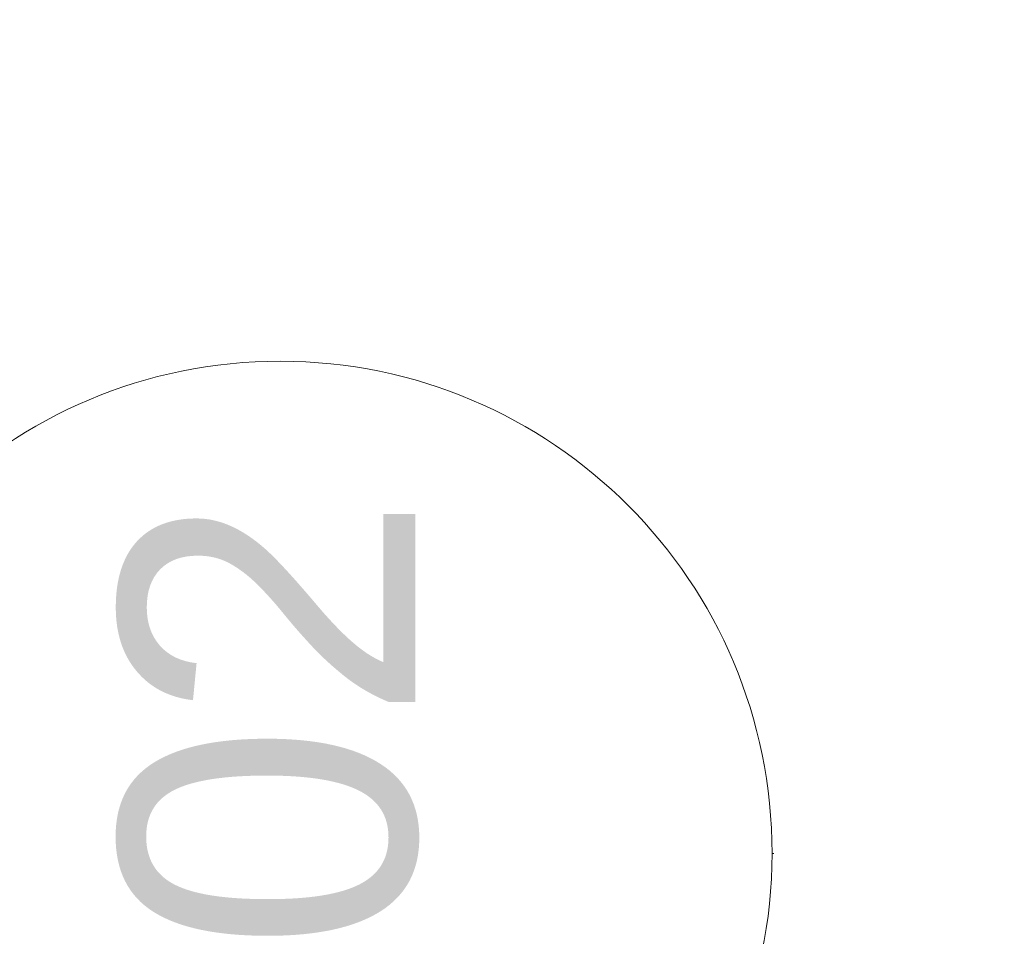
# Model space of a CAD drawing. Header units: millimetres. Extents: x -30280 to 19093, y -18706 to 4378.
# Tile 190 of 206: x -533 to 468, y -16387 to -15456. Entities that reach past the tile are written whole.
import ezdxf

# ---------------------------------------------------------------- set-up
doc = ezdxf.new("R2010")
doc.units = ezdxf.units.MM
doc.header["$MEASUREMENT"] = 0
doc.linetypes.add('Wipeout_Contour', pattern=[1000, 0, -1000])
doc.layers.add('02_ACAB_Anotacio Portes', color=7, linetype='Continuous')
doc.layers.add('02_ACAB_Anotacio Portes_Pluma_Nº__46', color=5, linetype='Continuous', lineweight=5)
doc.styles.add('Estilo_Generado_1', font='arial.ttf')

# ---------------------------------------------------------------- blocks, each defined once
blk = doc.blocks.new('Etiqueta_10_1', base_point=(232.5, -16303.2))
at = {"layer": '02_ACAB_Anotacio Portes_Pluma_Nº__46', "color": 5, "linetype": 'Continuous', "lineweight": 5}
for p, q in [((231.6, -16303.2), (231.5, -16303.2)), ((233.4, -16303.2), (231.6, -16303.2))]:
    blk.add_line(p, q, dxfattribs=at)
at = {"layer": '02_ACAB_Anotacio Portes_Pluma_Nº__46', "color": 5, "linetype": 'Continuous', "lineweight": 5, "flags": 128}
blk.add_lwpolyline([(-268.2, -15802.8, 1), (-268.9, -16802.8, 1)], format="xyb", close=True, dxfattribs=at)
at = {"layer": '02_ACAB_Anotacio Portes_Pluma_Nº__46', "color": 5, "lineweight": 5, "insert": (-431.4, -16302.7), "char_height": 300, "attachment_point": 2, "rotation": 89.9577, "style": 'Estilo_Generado_1'}
blk.add_mtext('\\A1;{\\pqc;\\pt0,46000;\\fArial|b0|i0|c0|p0;\\W1.000000;P-02\\fArial|b0|i0|c0|p0;\\W1.000000;\\A1{\\H.66x;\\S^  ;}\\fArial|b0|i0|c0|p0;\\W1.000000;\\fArial|b0|i0|c0|p0;\\W1.000000;\\A1{\\H.66x;\\S^  ;}\\fArial|b0|i0|c0|p0;\\W1.000000; \\fArial|b0|i0|c0|p0;\\W1.000000;\\fArial|b0|i0|c0|p0;\\W1.000000;\\fArial|b0|i0|c0|p0;\\W1.000000;\\fArial|b0|i0|c0|p0;\\W1.000000;\\fArial|b0|i0|c0|p0;\\W1.000000;\\fArial|b0|i0|c0|p0;\\W1.000000;\\fArial|b0|i0|c0|p0;\\W1.000000;\\fArial|b0|i0|c0|p0;\\W1.000000;\\fArial|b0|i0|c0|p0;\\W1.000000;\\fArial|b0|i0|c0|p0;\\W1.000000;\\fArial|b0|i0|c0|p0;\\W1.000000;\\fArial|b0|i0|c0|p0;\\W1.000000;\\fArial|b0|i0|c0|p0;\\W1.000000;\\fArial|b0|i0|c0|p0;\\W1.000000;\\fArial|b0|i0|c0|p0;\\W1.000000;\\fArial|b0|i0|c0|p0;\\W1.000000;\\fArial|b0|i0|c0|p0;\\W1.000000;\\fArial|b0|i0|c0|p0;\\W1.000000;\\fArial|b0|i0|c0|p0;\\W1.000000;\\fArial|b0|i0|c0|p0;\\W1.000000;\\fArial|b0|i0|c0|p0;\\W1.000000;\\fArial|b0|i0|c0|p0;\\W1.000000;\\fArial|b0|i0|c0|p0;\\W1.000000;\\fArial|b0|i0|c0|p0;\\W1.000000;\\fArial|b0|i0|c0|p0;\\W1.000000;\\fArial|b0|i0|c0|p0;\\W1.000000;\\fArial|b0|i0|c0|p0;\\W1.000000;\\fArial|b0|i0|c0|p0;\\W1.000000;\\fArial|b0|i0|c0|p0;\\W1.000000;\\fArial|b0|i0|c0|p0;\\W1.000000;\\fArial|b0|i0|c0|p0;\\W1.000000;\\fArial|b0|i0|c0|p0;\\W1.000000;\\fArial|b0|i0|c0|p0;\\W1.000000;\\fArial|b0|i0|c0|p0;\\W1.000000;\\fArial|b0|i0|c0|p0;\\W1.000000;\\fArial|b0|i0|c0|p0;\\W1.000000;\\fArial|b0|i0|c0|p0;\\W1.000000;\\fArial|b0|i0|c0|p0;\\W1.000000;\\fArial|b0|i0|c0|p0;\\W1.000000;\\fArial|b0|i0|c0|p0;\\W1.000000;\\fArial|b0|i0|c0|p0;\\W1.000000;\\fArial|b0|i0|c0|p0;\\W1.000000;\\fArial|b0|i0|c0|p0;\\W1.000000;}', dxfattribs=at)

msp = doc.modelspace()

# ---------------------------------------------------------------- block references
at = {"layer": '02_ACAB_Anotacio Portes', "color": 5, "linetype": 'Continuous', "lineweight": 5}
msp.add_blockref('Etiqueta_10_1', (232.5, -16303.2), dxfattribs=at)

doc.saveas('drawing.dxf')
